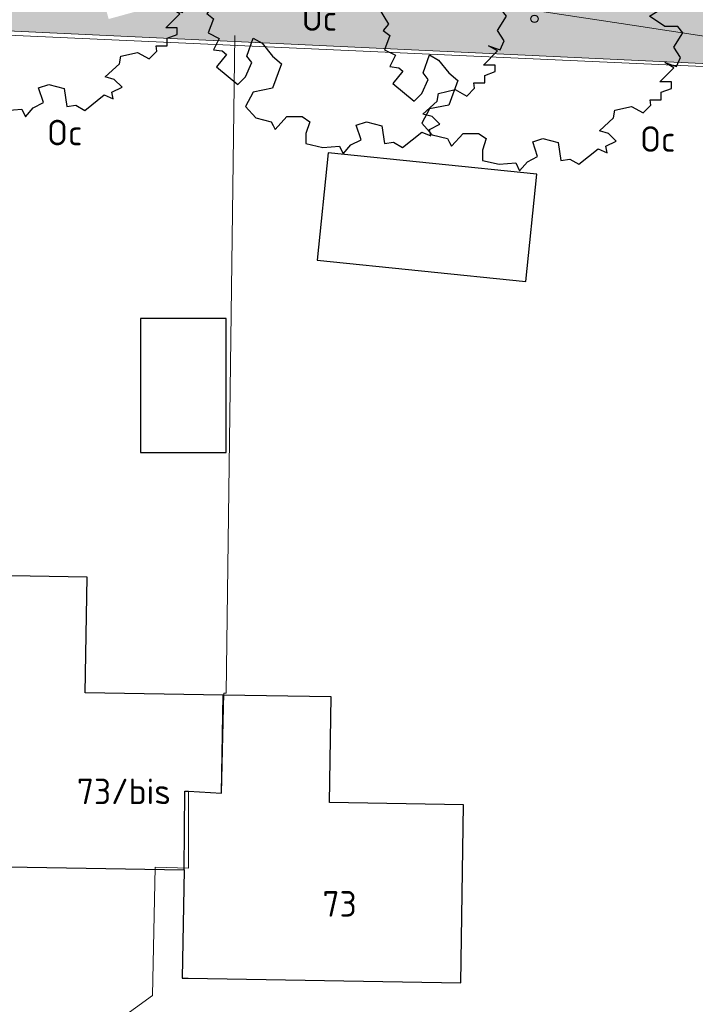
# Model space of a CAD drawing. Header units: metres. Extents: x 174282 to 175177, y 462028 to 462851.
# Tile 23 of 256: x 174536 to 174562, y 462312 to 462351. Entities that reach past the tile are written whole.
import ezdxf

# ---------------------------------------------------------------- set-up
doc = ezdxf.new("R2010")
doc.units = ezdxf.units.M
for name, color, linetype, lineweight in [('B-ME-IE-TERREINAFSCHEIDING_KUNSTMATIG_RASTERHEKWERK-G', 8, 'IE-TERREINAFSCHEIDING-KUNSTMATIG-OPEN', 20), ('B-WE-OG-BEBOUWING-G', 8, 'Continuous', 30), ('B-WE-OG-BEBOUWING_HUISNUMMER-T20', 8, 'Continuous', 20), ('B-XX-KG-GRENS_PERCEEL-BEREKEND-G', 213, 'Continuous', 20), ('B-XX-KG-GRENS_PERCEEL-G', 213, 'Continuous', 20), ('N-WE-AL-WERKGRENS-G', 173, 'AL-WERKGRENS', 20), ('N-WE-GR-PLANTVAK-V', 86, 'Continuous', 25), ('N-WE-GR-SOORTNAAM-BOOM-T20', 90, 'Continuous', 25), ('N-WE-KL-TRACE_WENSTRACE-A', 1, 'Continuous', 20)]:
    doc.layers.add(name, color=color, linetype=linetype, lineweight=lineweight)
doc.layers.add('N-WE-GR-BOOM-1E-GROOTTE-S', color=7, linetype='Continuous', lineweight=25, true_color=0x00cc00)
doc.styles.add('NLCS-ISO-M500-T20', font='NLCS-ISO.ttf', dxfattribs={"height": 1})
doc.linetypes.add('AL-WERKGRENS', pattern='A,10,[106,Afdeling.shx,S=1,R=0,X=0,Y=0],-2', length=12)
doc.linetypes.add('IE-TERREINAFSCHEIDING-KUNSTMATIG-OPEN', pattern='A,7,-1.5,[67,NLCS.SHX,S=0.75,R=0,X=0,Y=0],-1.5', length=10)

# ---------------------------------------------------------------- blocks, each defined once
blk = doc.blocks.new('SGR-BOOM_1EGROOTTE')
at = {"linetype": 'Continuous', "flags": 128}
blk.add_lwpolyline([(167869.0515202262, 467739.1556611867), (167868.8494327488, 467739.6599609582), (167868.4486004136, 467739.8110639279), (167868.1446613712, 467740.3646383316), (167867.3364325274, 467740.5666382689), (167866.83377547, 467740.3645509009), (167867.1376977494, 467740.0623117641), (167867.0851679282, 467739.5070708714), (167866.0781706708, 467739.7090575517), (167866.2276307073, 467740.1131752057), (167866.0255466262, 467740.5665508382), (167865.6230883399, 467740.4663184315), (167865.2189739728, 467740.5664970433), (167864.4140474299, 467740.5155192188), (167864.0099531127, 467740.3150811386), (167863.4547091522, 467740.4136069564), (167862.7483789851, 467739.8599651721), (167863.2527089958, 467739.6086635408), (167863.4038589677, 467739.3047715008), (167863.9081889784, 467739.0534698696), (167863.403919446, 467738.3979932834), (167862.7484864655, 467738.2484625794), (167862.2950706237, 467738.6492545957), (167862.6511367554, 467738.7906272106), (167862.3459340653, 467739.5593216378), (167861.437546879, 467739.0533050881), (167860.9841914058, 467738.5489616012), (167861.2371828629, 467738.3469246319), (167860.9842317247, 467737.9444427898), (167860.478289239, 467737.7423552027), (167860.1267718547, 467737.3907909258), (167859.7736556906, 467736.3804981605), (167861.1338465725, 467736.027405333), (167861.3359306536, 467735.5740297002), (167860.9844099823, 467735.2717468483), (167860.3798911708, 467735.2717065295), (167860.2645594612, 467735.587631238), (167859.6735173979, 467735.3718649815), (167860.077668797, 467734.7164489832), (167859.8756317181, 467734.4651002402), (167860.126980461, 467734.2630631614), (167859.9249636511, 467733.7078122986), (167860.3487980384, 467733.4959304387), (167860.1270612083, 467733.0523828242), (167860.4786053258, 467733.0031248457), (167860.6371384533, 467732.864022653), (167860.2443994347, 467732.3829941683), (167861.0848543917, 467731.6906366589), (167861.3887363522, 467731.9929163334), (167861.6400345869, 467732.5481704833), (167861.4379639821, 467732.7994922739), (167861.6892521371, 467733.5058761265), (167862.0440918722, 467733.30384595), (167862.4482331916, 467732.7995596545), (167862.7997940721, 467732.4989664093), (167862.4483172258, 467731.5395978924), (167861.6893932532, 467731.3900602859), (167861.3888137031, 467730.8331601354), (167861.7929516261, 467730.3797979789), (167862.3958378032, 467730.2287084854), (167862.4714127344, 467730.0775838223), (167862.5469876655, 467729.9264591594), (167863.0019858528, 467730.4308027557), (167863.6065046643, 467730.4308430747), (167863.9087775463, 467730.228809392), (167863.7593207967, 467729.7754103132), (167863.759347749, 467729.3713026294), (167864.4148008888, 467729.2185739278), (167865.0702403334, 467729.2711844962), (167865.2197475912, 467728.9672923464), (167865.5236260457, 467729.3221388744), (167865.9260776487, 467729.522576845), (167865.7333766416, 467730.0964089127), (167866.1280843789, 467730.2289574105), (167866.7342560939, 467730.076225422), (167866.8345086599, 467729.3715077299), (167867.1876886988, 467729.4240981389), (167867.5392432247, 467729.218782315), (167868.2964940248, 467729.8249943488), (167868.651330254, 467729.6755310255), (167868.5987466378, 467729.9268627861), (167869.0028408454, 467730.1289435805), (167868.7005612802, 467730.4311828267), (167868.3473709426, 467730.5330075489), (167868.9025748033, 467731.0357151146), (167868.9518360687, 467731.3379778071), (167869.6072688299, 467731.4907939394), (167870.0623175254, 467731.2378463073), (167870.3629140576, 467731.5401257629), (167870.3423943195, 467731.7499664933), (167870.7670077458, 467731.7499948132), (167870.7669879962, 467732.0461086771), (167871.1710857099, 467732.1956226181), (167871.1710689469, 467732.4469578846), (167870.7176798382, 467732.4469276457), (167871.2728800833, 467733.0038447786), (167870.919683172, 467733.2042323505), (167871.3730823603, 467733.0531328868), (167871.5241885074, 467733.4063265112), (167871.2728262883, 467733.8104174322), (167871.6243301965, 467734.364035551), (167871.4222595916, 467734.6153573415), (167870.9195890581, 467734.6153238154), (167870.3134004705, 467735.0210337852), (167870.7174913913, 467735.272396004), (167871.0706312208, 467735.9278625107), (167871.2727051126, 467735.6272592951), (167871.6735173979, 467735.776773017), (167871.4221249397, 467736.6342530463), (167871.4746547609, 467737.189493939), (167871.2200273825, 467737.2896825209), (167870.8158659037, 467738.096228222), (167870.4122671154, 467738.5450985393), (167869.8651256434, 467738.0531398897), (167870.2130065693, 467737.8448527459), (167870.5153164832, 467737.087581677), (167870.0619340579, 467736.9873458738), (167869.8089225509, 467737.4899995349), (167869.4048214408, 467737.3914097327), (167869.0023363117, 467737.6936422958), (167868.498006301, 467737.944943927), (167868.7493280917, 467738.1470145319), (167868.5981783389, 467738.4476211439), (167868.8494933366, 467738.7515400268), (167869.2536111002, 467738.6004372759), (167869.6067811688, 467738.8025146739)], close=True, dxfattribs=at)
at = {"linetype": 'Continuous'}
blk.add_circle((167865.804156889, 467734.918884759), 0.143196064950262, dxfattribs=at)

msp = doc.modelspace()

# ---------------------------------------------------------------- hatches: boundary and pattern name
at = {"layer": 'N-WE-GR-PLANTVAK-V'}
h = msp.add_hatch(color=256, dxfattribs=at)
h.dxf.hatch_style = 1
edge = h.paths.add_edge_path()
edge.add_line((174505.5732141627, 462383.9484299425), (174513.533, 462351.493))
edge.add_line((174513.533, 462351.493), (174573.1744499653, 462348.7165165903))
edge.add_line((174573.1744499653, 462348.7165165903), (174575.0140195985, 462348.6308792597))
edge.add_line((174575.0140195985, 462348.6308792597), (174575.7205903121, 462350.8248169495))
edge.add_line((174575.7205903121, 462350.8248169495), (174554.9171720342, 462352.8924795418))
edge.add_line((174554.9171720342, 462352.8924795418), (174554.2935889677, 462355.1586502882))
edge.add_line((174554.2935889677, 462355.1586502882), (174539.0598075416, 462350.9667648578))
edge.add_line((174539.0598075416, 462350.9667648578), (174537.8659161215, 462355.3055000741))
edge.add_line((174537.8659161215, 462355.3055000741), (174526.0012049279, 462352.0406829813))
edge.add_arc((174523.8256694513, 462359.9468227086), 8.19999999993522, 195.3853265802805, 285.38532658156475, ccw=False)
edge.add_line((174515.9195297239, 462357.7712872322), (174513.4577336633, 462366.7177289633))
edge.add_line((174513.4577336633, 462366.7177289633), (174511.3172909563, 462366.1287425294))
edge.add_line((174511.3172909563, 462366.1287425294), (174508.0699062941, 462377.9301023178))
edge.add_line((174508.0699062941, 462377.9301023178), (174510.2103492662, 462378.5190888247))
edge.add_line((174510.2103492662, 462378.5190888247), (174509.0454844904, 462382.7523379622))
edge.add_line((174509.0454844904, 462382.7523379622), (174506.5006834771, 462384.1988483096))
edge.add_line((174506.5006834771, 462384.1988483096), (174505.5732141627, 462383.9484299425))
at = {"layer": 'N-WE-KL-TRACE_WENSTRACE-A'}
h = msp.add_hatch(dxfattribs=at)
h.set_pattern_fill('AKL-WENSTRACE', color=256, scale=5, angle=356.7300000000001, pattern_type=2)
h.set_pattern_definition([(41.73000000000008, (0, 0), (-0.4160132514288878, 0.4664311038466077), [])])
edge = h.paths.add_edge_path()
edge.add_line((174640.9955620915, 462307.1457300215), (174643.3189782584, 462347.7604626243))
edge.add_arc((174649.4090214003, 462347.4120741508), 6.099999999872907, 99.6345544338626, 176.7258923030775, ccw=False)
edge.add_line((174648.3881049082, 462353.4260353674), (174648.4464833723, 462354.4465265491))
edge.add_line((174648.4464833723, 462354.4465265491), (174648.9849437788, 462363.8591430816))
edge.add_line((174648.9849437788, 462363.8591430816), (174622.8277093, 462365.3555001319))
edge.add_line((174622.8277093, 462365.3555001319), (174622.599257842, 462361.362029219))
edge.add_line((174622.599257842, 462361.362029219), (174595.3099567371, 462362.9231475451))
edge.add_line((174595.3099567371, 462362.9231475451), (174594.3148577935, 462363.0220509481))
edge.add_line((174594.3148577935, 462363.0220509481), (174578.8861048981, 462364.555522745))
edge.add_line((174578.8861048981, 462364.555522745), (174581.8766701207, 462394.6445611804))
edge.add_line((174581.8766701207, 462394.6445611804), (174597.8977231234, 462393.0405319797))
edge.add_line((174597.8977231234, 462393.0405319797), (174598.0668715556, 462394.0285963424))
edge.add_line((174598.0668715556, 462394.0285963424), (174571.9276195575, 462396.6456604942))
edge.add_arc((174567.3549686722, 462350.9739968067), 45.90000000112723, 84.2825946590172, 105.3853352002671)
edge.add_line((174555.1772695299, 462395.229094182), (174516.043059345, 462384.4605123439))
edge.add_line((174516.043059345, 462384.4605123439), (174516.3083686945, 462383.4963490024))
edge.add_line((174516.3083686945, 462383.4963490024), (174555.4425788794, 462394.2649308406))
edge.add_arc((174567.3549686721, 462350.9739968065), 44.90000000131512, 84.28259465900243, 105.3853352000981, ccw=False)
edge.add_line((174571.8279975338, 462395.6506351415), (174580.8816445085, 462394.74418323))
edge.add_line((174580.8816445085, 462394.74418323), (174576.6966066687, 462352.6371716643))
edge.add_line((174576.6966066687, 462352.6371716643), (174577.6917037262, 462352.5382684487))
edge.add_line((174577.6917037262, 462352.5382684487), (174578.7872016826, 462363.5604256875))
edge.add_line((174578.7872016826, 462363.5604256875), (174595.2319144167, 462361.9259771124))
edge.add_line((174595.2319144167, 462361.9259771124), (174623.5405127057, 462360.3065486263))
edge.add_line((174623.5405127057, 462360.3065486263), (174623.7689641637, 462364.3000195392))
edge.add_line((174623.7689641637, 462364.3000195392), (174647.9294631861, 462362.917888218))
edge.add_line((174647.9294631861, 462362.917888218), (174647.4325432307, 462354.231424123))
edge.add_arc((174649.4090214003, 462347.4120741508), 7.099999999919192, 106.1633752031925, 176.7258923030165)
edge.add_line((174642.3206105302, 462347.8175754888), (174639.9400814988, 462306.2044751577))
edge.add_line((174639.9400814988, 462306.2044751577), (174679.0354000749, 462303.9679789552))
edge.add_line((174679.0354000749, 462303.9679789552), (174683.9916293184, 462341.6898671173))
edge.add_line((174683.9916293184, 462341.6898671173), (174690.2732923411, 462356.4890171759))
edge.add_line((174690.2732923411, 462356.4890171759), (174695.9835020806, 462370.4529493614))
edge.add_arc((174687.3754168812, 462373.9730160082), 9.299999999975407, 337.7590890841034, 439.7882787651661)
edge.add_line((174689.0241774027, 462383.1256980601), (174670.746193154, 462386.4182869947))
edge.add_arc((174621.1973154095, 462048.6945919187), 341.3391063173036, 81.65343966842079, 85.32544512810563)
edge.add_line((174649.0150505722, 462388.898294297), (174631.1794015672, 462389.9186047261))
edge.add_line((174631.1794015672, 462389.9186047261), (174631.1794015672, 462402.8880249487))
edge.add_line((174631.1794015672, 462402.8880249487), (174630.1794015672, 462402.9675234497))
edge.add_line((174630.1794015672, 462402.9675234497), (174630.1794015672, 462389.9758109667))
edge.add_line((174630.1794015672, 462389.9758109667), (174597.6968516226, 462391.8340155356))
edge.add_line((174597.6968516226, 462391.8340155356), (174594.3149590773, 462363.0230502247))
edge.add_line((174594.3149590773, 462363.0230502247), (174595.3100648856, 462362.9242145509))
edge.add_line((174595.3100648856, 462362.9242145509), (174598.53971578, 462390.7841635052))
edge.add_line((174598.53971578, 462390.7841635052), (174648.9579377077, 462387.8999265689))
edge.add_arc((174620.9313556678, 462046.4013109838), 342.6467477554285, 81.66799307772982, 85.30828514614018, ccw=False)
edge.add_line((174670.5839372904, 462385.4314200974), (174688.8468913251, 462382.1415386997))
edge.add_arc((174687.3754168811, 462373.9730160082), 8.300000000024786, -22.24091091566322, 79.7882787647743, ccw=False)
edge.add_line((174695.0579015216, 462370.8314511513), (174689.6178399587, 462357.528148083))
edge.add_line((174689.6178399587, 462357.528148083), (174687.4210503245, 462352.3491569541))
edge.add_line((174687.4210503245, 462352.3491569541), (174649.8145227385, 462354.5004850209))
edge.add_arc((174649.4090213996, 462347.4120741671), 7.099999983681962, 86.72589228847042, 97.63358012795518)
edge.add_line((174648.4658765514, 462354.4491529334), (174648.4311116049, 462353.4331780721))
edge.add_arc((174649.4090214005, 462347.4120741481), 6.10000000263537, 86.72589230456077, 99.22506903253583, ccw=False)
edge.add_line((174649.7574098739, 462353.5021172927), (174687.0067808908, 462351.3712208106))
edge.add_line((174687.0067808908, 462351.3712208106), (174683.0178484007, 462341.9548339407))
edge.add_line((174683.0178484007, 462341.9548339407), (174678.164951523, 462305.019408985))
edge.add_line((174678.164951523, 462305.019408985), (174640.9955620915, 462307.1457300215))

# ---------------------------------------------------------------- linework, layer by layer
at = {"layer": 'B-ME-IE-TERREINAFSCHEIDING_KUNSTMATIG_RASTERHEKWERK-G', "ltscale": 0.5, "flags": 128}
msp.add_lwpolyline([(174544.9646349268, 462352.9458886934), (174559.585618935, 462350.7263570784), (174570.2565811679, 462349.0947693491), (174572.5392941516, 462348.7456379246), (174571.6563005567, 462343.394075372)], dxfattribs=at)
at = {"layer": 'B-WE-OG-BEBOUWING-G'}
for points in [[(174555.421, 462340.6850000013), (174555.851, 462344.8830000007), (174547.664, 462345.7230000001), (174547.234, 462341.525), (174555.421, 462340.6850000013)], [(174540.307, 462333.9850000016), (174543.663, 462333.9850000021), (174543.663, 462339.2310000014), (174540.307, 462339.2309999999), (174540.307, 462333.9850000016)], [(174543.549, 462324.4829999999), (174538.137, 462324.5720000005), (174538.211, 462329.101000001), (174533.732, 462329.1740000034), (174533.546, 462317.7760000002), (174542.014, 462317.6369999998)], [(174542.014, 462317.6369999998), (174541.945, 462313.3880000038), (174542.173, 462313.3840000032), (174552.863, 462313.210000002), (174552.977, 462320.1830000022), (174547.718, 462320.2689999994), (174547.7860000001, 462324.4140000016), (174543.549, 462324.4829999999)], [(174542.014, 462317.6369999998), (174542.043, 462320.7089999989), (174542.195, 462320.7090000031), (174543.481, 462320.6410000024), (174543.549, 462324.4829999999)]]:
    msp.add_lwpolyline(points, dxfattribs=at)
at = {"layer": 'B-XX-KG-GRENS_PERCEEL-BEREKEND-G'}
msp.add_lwpolyline([(174565.6038732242, 462281.4413445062), (174573.1744499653, 462348.7165165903), (174513.677, 462351.514), (174531.8, 462277.445)], dxfattribs=at)
at = {"layer": 'B-XX-KG-GRENS_PERCEEL-G', "flags": 128}
msp.add_lwpolyline([(174540.799, 462282.289), (174540.158, 462284.962), (174538.801, 462290.622), (174535.953, 462302.541), (174536.124, 462303.419), (174536.678, 462306.269), (174537.429, 462310.204), (174537.446, 462310.291), (174540.777, 462312.713), (174540.886, 462317.733), (174542.186, 462317.705), (174542.195, 462320.697), (174543.481, 462320.641), (174543.576, 462324.55), (174543.664, 462324.55), (174544.008, 462350.32)], dxfattribs=at)
at = {"layer": 'N-WE-AL-WERKGRENS-G', "flags": 128}
msp.add_lwpolyline([(174681.5973007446, 462243.5125462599), (174681.058, 462261.019), (174682.966, 462284.801), (174683.583, 462297.765), (174686.249, 462320.652), (174688.507, 462336.11), (174690.024, 462341.923), (174715.341, 462404.33), (174717.601, 462411.68), (174737.648, 462460.859), (174741.719, 462470.505), (174748.8174954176, 462487.3586613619), (174674.4426188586, 462494.0136810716, 0.04199874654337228), (174666.0577772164, 462494.0580673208), (174643.5965542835, 462492.2877370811, -0.02119842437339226), (174639.3615599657, 462492.1340915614), (174613.9155730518, 462492.2899863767), (174609.2232672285, 462496.2598588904), (174608.9575721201, 462517.182709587), (174610.5956108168, 462533.7283149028), (174610.9540414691, 462546.9261407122), (174609.5377019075, 462546.9261407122), (174609.5576061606, 462563.2145506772), (174618.4041220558, 462564.58360208), (174617.8821627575, 462574.521242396), (174609.6591004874, 462573.6964514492), (174609.1962527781, 462609.6936768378), (174614.4864065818, 462610.5266680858), (174612.9706969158, 462619.9735749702), (174609.0880396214, 462619.5310938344), (174608.9272320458, 462630.6163253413), (174611.9378306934, 462638.3239748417), (174653.3349444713, 462646.1372608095), (174694.6818985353, 462654.970900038), (174753.65584954, 462669.6940842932), (174754.2374067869, 462666.5807575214), (174760.4149001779, 462667.3878026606), (174761.8521453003, 462678.247315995), (174772.3394313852, 462679.7783996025), (174801.2688373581, 462672.4202533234), (174803.3914212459, 462678.6153061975), (174801.3912631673, 462679.5941639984), (174797.2767374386, 462686.2291198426), (174795.7751198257, 462697.8273500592), (174787.848539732, 462696.8455267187), (174788.4591136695, 462691.5931226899), (174783.4545685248, 462686.9545733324), (174765.0261672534, 462688.3792341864), (174763.0242693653, 462691.2723908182), (174740.9829572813, 462686.155677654), (174741.9639806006, 462681.4808580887), (174695.5872891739, 462670.3409632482), (174674.2147626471, 462665.2945028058), (174611.4374820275, 462653.0732600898), (174598.8645312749, 462662.13523327), (174595.0223441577, 462656.9130516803), (174598.2662547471, 462653.8008350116), (174601.5634410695, 462645.0663725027), (174585.1842807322, 462641.5586732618), (174585.8464585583, 462637.5875608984), (174468.1056243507, 462610.7709373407), (174467.2560214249, 462614.5686403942), (174459.4445290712, 462613.0280098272), (174458.9501893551, 462618.3943176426), (174449.1204393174, 462618.0455648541), (174449.2902757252, 462624.9096309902), (174429.9505628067, 462629.3682605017), (174428.4125051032, 462620.5774745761), (174434.3719258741, 462618.9092756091), (174430.6410069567, 462597.2567441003), (174453.0229303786, 462592.7961489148), (174457.7870609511, 462586.5717323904), (174474.7794898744, 462527.6626612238), (174488.3963974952, 462479.3962233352), (174491.1789970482, 462461.4260860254), (174515.9643294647, 462468.2096916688), (174535.6773629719, 462396.0507231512), (174500.8343877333, 462386.5209101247), (174501.8615933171, 462382.6610135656), (174505.4836250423, 462383.6990470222), (174513.3867074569, 462351.3168631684), (174573.0903066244, 462348.6251340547), (174564.8637000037, 462275.1553162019), (174544.951, 462280.682), (174541.1711676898, 462282.4329223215), (174531.995, 462278.877), (174531.51, 462278.619), (174530.322, 462277.987), (174523.197, 462274.196), (174512.77, 462266.76), (174511.323, 462265.728), (174510.321, 462265.106), (174492.908, 462254.307), (174458.682, 462233.081), (174458.2736990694, 462228.2999955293), (174437.2115027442, 462215.4506787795), (174430.6775455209, 462218.3936992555), (174424.1837800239, 462214.1380009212), (174422.6535519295, 462205.2010971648), (174428.0210119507, 462195.9942083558), (174430.5816283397, 462197.2740921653), (174431.8292734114, 462199.5886350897), (174481.4636288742, 462229.3806376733), (174511.7460260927, 462247.9955950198), (174520.1082227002, 462251.9168407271), (174528.9933470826, 462255.0447097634), (174538.3891990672, 462257.2736030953), (174544.5280939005, 462258.2922262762), (174554.3216816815, 462259.2606468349), (174563.5931634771, 462259.1911823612), (174572.8653587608, 462258.1660508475), (174582.1605825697, 462256.1491685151), (174620.668, 462248.404), (174620.813, 462250.715), (174679.071, 462234.3), (174681.5973007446, 462243.5125462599)], format="xyb", dxfattribs=at)

# ---------------------------------------------------------------- block references
at = {"layer": 'N-WE-GR-BOOM-1E-GROOTTE-S'}
for p in [(6670.580409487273, -5381.82965740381), (6683.036745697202, -5383.287563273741), (6689.95212911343, -5383.944487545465)]:
    msp.add_blockref('SGR-BOOM_1EGROOTTE', p, dxfattribs=at)

# ---------------------------------------------------------------- texts
at = {"layer": 'B-WE-OG-BEBOUWING_HUISNUMMER-T20', "style": 'NLCS-ISO-M500-T20'}
for s, p in [('73/bis', (174537.815, 462320.2059999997)), ('73', (174547.4450000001, 462315.7989999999))]:
    msp.add_text(s, height=1, dxfattribs=at).set_placement(p)
at = {"layer": 'N-WE-GR-SOORTNAAM-BOOM-T20', "style": 'NLCS-ISO-M500-T20'}
for p in [(174546.6291989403, 462350.5057615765), (174536.6413138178, 462346.0187631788), (174559.8945052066, 462345.7659481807)]:
    msp.add_text('Oc', height=1, rotation=5.89303919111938e-06, dxfattribs=at).set_placement(p)

doc.saveas('drawing.dxf')
